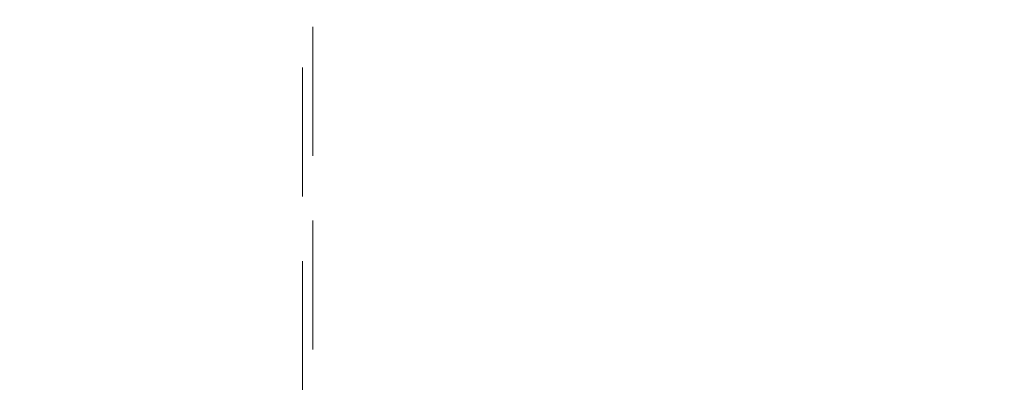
# Model space of a CAD drawing. Header units: millimetres. Extents: x 629 to 811, y 290 to 661.
# Tile 3 of 36: x 642.12 to 651.81, y 318.79 to 322.54. Entities that reach past the tile are written whole.
import ezdxf

# ---------------------------------------------------------------- set-up
doc = ezdxf.new("R2010")
doc.units = ezdxf.units.MM
doc.linetypes.add('HIDDEN', pattern=[1.905, 1.27, -0.635])

msp = doc.modelspace()

# ---------------------------------------------------------------- linework, layer by layer
at = {"color": 7, "linetype": 'HIDDEN', "lineweight": 18}
for p, q in [((645.0041, 324.3714), (645.0041, 311.5714)), ((644.9041, 323.9714), (644.9041, 311.5714))]:
    msp.add_line(p, q, dxfattribs=at)
at = {"color": 7, "linetype": 'Continuous', "lineweight": 25}
for start, end in [(97.91825, 245.79517), (0, 82.08175)]:
    msp.add_arc((648.8569, 308.2634), 20, start, end, dxfattribs=at)
at = {"color": 7, "linetype": 'HIDDEN', "lineweight": 18}
for start, end in [(93.21727, 248.54412), (0, 86.78273)]:
    msp.add_arc((648.8569, 308.2634), 19.6, start, end, dxfattribs=at)

doc.saveas('drawing.dxf')
